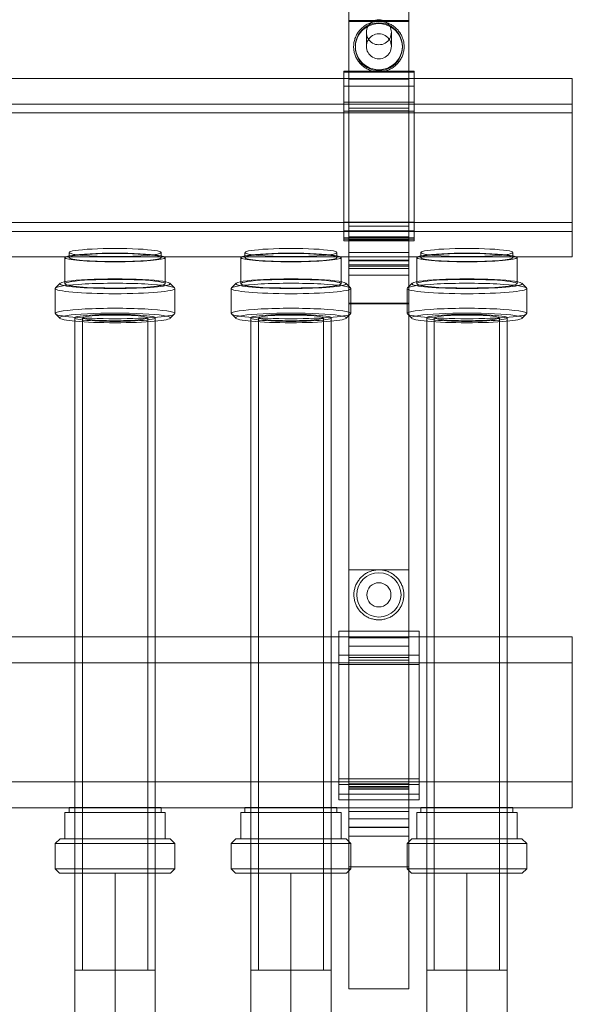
# Model space of a CAD drawing. Header units: millimetres. Extents: x -14962 to -11715, y -600 to 2729.
# Tile 15 of 41: x -13708 to -13598, y 415 to 611. Entities that reach past the tile are written whole.
import ezdxf

# ---------------------------------------------------------------- set-up
doc = ezdxf.new("R2010")
doc.units = ezdxf.units.MM
for name, color, linetype, lineweight in [('M-EQPM', 50, 'Continuous', 18), ('P-PIPE', 3, 'Continuous', 18), ('P-PIPE-CNTR', 3, 'Continuous', 18)]:
    doc.layers.add(name, color=color, linetype=linetype, lineweight=lineweight)

# ---------------------------------------------------------------- blocks, each defined once
blk = doc.blocks.new('R580F - R580 3_4_ x 1_2_-1107340-Elévation Sud')
at = {"layer": 'M-EQPM'}
for p, q in [((-13642.56, 618.14), (-13642.56, 610.44)), ((-13630.56, 610.44), (-13630.56, 618.14)), ((-13642.56, 610.62), (-13642.56, 598.76)), ((-13642.56, 597.37), (-13642.56, 610.44)), ((-13642.56, 610.26), (-13642.56, 610.4)), ((-13642.56, 610.4), (-13642.56, 592.47)), ((-13642.56, 610.4), (-13630.56, 610.4)), ((-13642.56, 592.98), (-13642.56, 610.26)), ((-13642.56, 610.26), (-13630.56, 610.26)), ((-13630.56, 598.76), (-13630.56, 610.62)), ((-13630.56, 610.44), (-13630.56, 597.37)), ((-13630.56, 592.47), (-13630.56, 610.4)), ((-13630.56, 610.4), (-13630.56, 610.26)), ((-13630.56, 610.26), (-13630.56, 592.98)), ((-13639.05, 608.08), (-13639.05, 605.29)), ((-13634.07, 605.29), (-13634.07, 608.08)), ((-13643.56, 600.13), (-13643.56, 600.33)), ((-13643.56, 600.33), (-13643.56, 597.37)), ((-13643.56, 600.33), (-13629.56, 600.33)), ((-13643.56, 597.81), (-13643.56, 600.13)), ((-13643.56, 600.13), (-13629.56, 600.13)), ((-13629.56, 597.37), (-13629.56, 600.33)), ((-13629.56, 600.33), (-13629.56, 600.13)), ((-13629.56, 600.13), (-13629.56, 597.81)), ((-13598.02, 598.86), (-13815.26, 598.86)), ((-13643.56, 597.81), (-13643.56, 595.73)), ((-13642.56, 598.76), (-13642.56, 569.47)), ((-13642.56, 598.76), (-13630.56, 598.76)), ((-13630.56, 569.47), (-13630.56, 598.76)), ((-13629.56, 595.73), (-13629.56, 597.81)), ((-13598.02, 597.94), (-13598.02, 598.86)), ((-13598.02, 598.85), (-13598.02, 597.28)), ((-13598.02, 593.8), (-13598.02, 597.94)), ((-13643.56, 597.37), (-13643.56, 570.31)), ((-13643.56, 597.37), (-13629.56, 597.37)), ((-13643.56, 571.15), (-13643.56, 595.73)), ((-13642.56, 570.31), (-13642.56, 597.37)), ((-13642.56, 597.37), (-13630.56, 597.37)), ((-13630.56, 597.37), (-13630.56, 570.31)), ((-13629.56, 570.31), (-13629.56, 597.37)), ((-13629.56, 595.73), (-13629.56, 571.15)), ((-13598.02, 596.2), (-13598.02, 597.28)), ((-13598.02, 596.2), (-13598.02, 592.06)), ((-13815.26, 593.8), (-13598.02, 593.8)), ((-13643.56, 594.2), (-13643.56, 566.55)), ((-13643.56, 594.2), (-13643.56, 592.39)), ((-13643.56, 594.2), (-13629.56, 594.2)), ((-13629.56, 592.39), (-13629.56, 594.2)), ((-13629.56, 566.55), (-13629.56, 594.2)), ((-13598.02, 582.48), (-13598.02, 593.8)), ((-13598.02, 592.06), (-13815.26, 592.06)), ((-13643.56, 568.54), (-13643.56, 592.39)), ((-13643.56, 592.39), (-13629.56, 592.39)), ((-13642.56, 592.98), (-13642.56, 566.71)), ((-13642.56, 592.98), (-13630.56, 592.98)), ((-13642.56, 567.37), (-13642.56, 592.47)), ((-13642.56, 592.47), (-13630.56, 592.47)), ((-13630.56, 566.71), (-13630.56, 592.98)), ((-13630.56, 592.47), (-13630.56, 567.37)), ((-13629.56, 592.39), (-13629.56, 568.54)), ((-13598.02, 579.78), (-13598.02, 592.06)), ((-13598.02, 570.21), (-13598.02, 582.48)), ((-13598.02, 568.46), (-13598.02, 579.78)), ((-13598.02, 570.21), (-13815.26, 570.21)), ((-13643.56, 571.15), (-13643.56, 569.17)), ((-13643.56, 570.31), (-13643.56, 567.15)), ((-13629.56, 570.31), (-13643.56, 570.31)), ((-13642.56, 561.52), (-13642.56, 570.31)), ((-13642.56, 570.31), (-13630.56, 570.31)), ((-13630.56, 570.31), (-13630.56, 561.52)), ((-13629.56, 569.17), (-13629.56, 571.15)), ((-13629.56, 567.15), (-13629.56, 570.31)), ((-13598.02, 566.11), (-13598.02, 570.21)), ((-13815.26, 568.46), (-13598.02, 568.46)), ((-13643.56, 566.94), (-13643.56, 569.17)), ((-13643.56, 568.54), (-13643.56, 566.55)), ((-13629.56, 568.54), (-13643.56, 568.54)), ((-13642.56, 569.47), (-13642.56, 561.83)), ((-13642.56, 569.47), (-13630.56, 569.47)), ((-13630.56, 561.83), (-13630.56, 569.47)), ((-13629.56, 569.17), (-13629.56, 566.94)), ((-13629.56, 566.55), (-13629.56, 568.54)), ((-13598.02, 568.46), (-13598.02, 564.32)), ((-13643.56, 567.15), (-13643.56, 566.94)), ((-13643.56, 567.15), (-13629.56, 567.15)), ((-13643.56, 566.94), (-13629.56, 566.94)), ((-13643.56, 566.55), (-13629.56, 566.55)), ((-13642.56, 567.37), (-13642.56, 563.58)), ((-13642.56, 567.37), (-13630.56, 567.37)), ((-13642.56, 563.45), (-13642.56, 566.71)), ((-13642.56, 566.71), (-13630.56, 566.71)), ((-13630.56, 563.58), (-13630.56, 567.37)), ((-13630.56, 566.71), (-13630.56, 563.45)), ((-13629.56, 566.94), (-13629.56, 567.15)), ((-13598.02, 564.98), (-13598.02, 566.11)), ((-13598.02, 563.41), (-13598.02, 564.98)), ((-13815.26, 563.41), (-13598.02, 563.41)), ((-13699.1, 563.26), (-13699.1, 558.05)), ((-13698.28, 564.26), (-13698.28, 563.26)), ((-13679.96, 563.26), (-13679.96, 564.26)), ((-13679.14, 558.05), (-13679.14, 563.26)), ((-13664.05, 563.26), (-13664.05, 558.05)), ((-13663.24, 564.26), (-13663.24, 563.26)), ((-13644.91, 563.26), (-13644.91, 564.26)), ((-13644.09, 558.05), (-13644.09, 563.26)), ((-13642.56, 562.6), (-13642.56, 564.28)), ((-13642.56, 564.28), (-13642.56, 561.52)), ((-13642.56, 564.28), (-13630.56, 564.28)), ((-13642.56, 562.59), (-13642.56, 563.58)), ((-13642.56, 563.45), (-13642.56, 561.09)), ((-13642.56, 559.77), (-13642.56, 562.74)), ((-13642.56, 562.74), (-13642.56, 561.1)), ((-13642.56, 562.74), (-13630.56, 562.74)), ((-13642.56, 562.59), (-13630.56, 562.59)), ((-13630.56, 561.52), (-13630.56, 564.28)), ((-13630.56, 564.28), (-13630.56, 562.6)), ((-13630.56, 563.58), (-13630.56, 562.59)), ((-13630.56, 561.09), (-13630.56, 563.45)), ((-13630.56, 561.1), (-13630.56, 562.74)), ((-13630.56, 562.74), (-13630.56, 559.77)), ((-13629, 563.26), (-13629, 558.05)), ((-13628.18, 564.26), (-13628.18, 563.26)), ((-13609.86, 563.26), (-13609.86, 564.26)), ((-13609.04, 558.05), (-13609.04, 563.26)), ((-13598.02, 563.41), (-13598.02, 564.32)), ((-13642.56, 561.83), (-13642.56, 559.63)), ((-13642.56, 561.83), (-13630.56, 561.83)), ((-13642.56, 561.52), (-13630.56, 561.52)), ((-13642.56, 561.09), (-13630.56, 561.09)), ((-13630.56, 559.63), (-13630.56, 561.83)), ((-13642.56, 548.44), (-13642.56, 559.77)), ((-13642.56, 559.77), (-13630.56, 559.77)), ((-13642.56, 559.63), (-13642.56, 554.19)), ((-13630.56, 559.77), (-13630.56, 548.44)), ((-13630.56, 554.19), (-13630.56, 559.63)), ((-13701.04, 557.1), (-13701.04, 552.12)), ((-13700.05, 558.14), (-13701, 557.2)), ((-13677.25, 557.2), (-13678.19, 558.14)), ((-13677.2, 552.12), (-13677.2, 557.1)), ((-13665.99, 557.1), (-13665.99, 552.12)), ((-13665, 558.14), (-13665.95, 557.2)), ((-13642.2, 557.2), (-13643.15, 558.14)), ((-13642.15, 552.12), (-13642.15, 557.1)), ((-13630.94, 557.1), (-13630.94, 552.12)), ((-13629.95, 558.14), (-13630.89, 557.2)), ((-13607.14, 557.2), (-13608.09, 558.14)), ((-13607.1, 552.12), (-13607.1, 557.1)), ((-13642.56, 554.19), (-13642.56, 554.06)), ((-13642.56, 554.19), (-13630.56, 554.19)), ((-13642.56, 554.06), (-13642.56, 549.77)), ((-13642.56, 554.06), (-13630.56, 554.06)), ((-13630.56, 554.06), (-13630.56, 554.19)), ((-13630.56, 549.77), (-13630.56, 554.06)), ((-13701, 552.03), (-13700.12, 551.16)), ((-13697.12, 551.25), (-13697.12, 497.55)), ((-13695.62, 551.25), (-13695.62, 497.55)), ((-13682.62, 497.55), (-13682.62, 551.25)), ((-13681.12, 497.55), (-13681.12, 551.25)), ((-13678.12, 551.16), (-13677.25, 552.03)), ((-13665.95, 552.03), (-13665.07, 551.16)), ((-13662.07, 551.25), (-13662.07, 479.64)), ((-13660.57, 551.25), (-13660.57, 479.64)), ((-13647.57, 479.64), (-13647.57, 551.25)), ((-13646.07, 479.64), (-13646.07, 551.25)), ((-13643.07, 551.16), (-13642.2, 552.03)), ((-13630.89, 552.03), (-13630.02, 551.16)), ((-13627.02, 551.25), (-13627.02, 479.46)), ((-13625.52, 551.25), (-13625.52, 479.46)), ((-13612.52, 479.46), (-13612.52, 551.25)), ((-13611.02, 479.46), (-13611.02, 551.25)), ((-13608.02, 551.16), (-13607.14, 552.03)), ((-13642.56, 547.77), (-13642.56, 549.77)), ((-13630.56, 549.77), (-13630.56, 547.77)), ((-13642.56, 548.44), (-13642.56, 546.43)), ((-13642.56, 547.77), (-13642.56, 544.74)), ((-13630.56, 546.43), (-13630.56, 548.44)), ((-13630.56, 544.74), (-13630.56, 547.77)), ((-13642.56, 543.61), (-13642.56, 546.43)), ((-13642.56, 544.74), (-13642.56, 542.94)), ((-13630.56, 546.43), (-13630.56, 543.61)), ((-13630.56, 542.94), (-13630.56, 544.74)), ((-13642.56, 541.53), (-13642.56, 543.61)), ((-13642.56, 542.94), (-13642.56, 509.45)), ((-13630.56, 543.61), (-13630.56, 541.53)), ((-13630.56, 509.45), (-13630.56, 542.94)), ((-13642.56, 512.24), (-13642.56, 541.53)), ((-13630.56, 541.53), (-13630.56, 512.24)), ((-13642.56, 509.45), (-13642.56, 512.24)), ((-13630.56, 512.24), (-13630.56, 509.45)), ((-13642.56, 507.54), (-13642.56, 509.45)), ((-13630.56, 509.45), (-13630.56, 507.54)), ((-13642.56, 509.45), (-13642.56, 506.7)), ((-13642.56, 507.54), (-13642.56, 504.51)), ((-13630.56, 506.7), (-13630.56, 509.45)), ((-13630.56, 504.51), (-13630.56, 507.54)), ((-13642.56, 506.7), (-13642.56, 504.75)), ((-13630.56, 504.75), (-13630.56, 506.7)), ((-13642.56, 501.81), (-13642.56, 504.75)), ((-13642.56, 485.91), (-13642.56, 504.51)), ((-13630.56, 504.75), (-13630.56, 501.81)), ((-13630.56, 504.51), (-13630.56, 485.91)), ((-13642.56, 501.81), (-13642.56, 487.56)), ((-13630.56, 487.56), (-13630.56, 501.81)), ((-13642.56, 483.67), (-13642.56, 501.13)), ((-13642.56, 501.13), (-13642.56, 483.15)), ((-13642.56, 501.13), (-13630.56, 501.13)), ((-13642.56, 501.13), (-13630.56, 501.13)), ((-13630.56, 483.15), (-13630.56, 501.13)), ((-13630.56, 501.13), (-13630.56, 483.67)), ((-13644.56, 486.39), (-13644.56, 488.9)), ((-13644.56, 488.9), (-13644.56, 486.88)), ((-13644.56, 488.9), (-13628.56, 488.9)), ((-13644.56, 488.9), (-13628.56, 488.9)), ((-13628.56, 486.88), (-13628.56, 488.9)), ((-13628.56, 488.9), (-13628.56, 486.39)), ((-13598.02, 487.75), (-13815.26, 487.75)), ((-13644.56, 485.29), (-13644.56, 486.88)), ((-13644.56, 486.39), (-13644.56, 484.7)), ((-13642.56, 487.56), (-13642.56, 457.73)), ((-13642.56, 487.56), (-13630.56, 487.56)), ((-13630.56, 457.73), (-13630.56, 487.56)), ((-13628.56, 486.88), (-13628.56, 485.29)), ((-13628.56, 484.7), (-13628.56, 486.39)), ((-13598.02, 486.75), (-13598.02, 487.75)), ((-13598.02, 486.75), (-13598.02, 487.75)), ((-13598.02, 482.59), (-13598.02, 486.75)), ((-13598.02, 486.75), (-13598.02, 482.59)), ((-13644.56, 485.29), (-13644.56, 458.85)), ((-13644.56, 459.49), (-13644.56, 484.7)), ((-13644.56, 484.16), (-13644.56, 456.47)), ((-13644.56, 484.16), (-13644.56, 482.29)), ((-13644.56, 484.16), (-13628.56, 484.16)), ((-13642.56, 458.5), (-13642.56, 485.91)), ((-13642.56, 485.91), (-13630.56, 485.91)), ((-13630.56, 485.91), (-13630.56, 458.5)), ((-13628.56, 458.85), (-13628.56, 485.29)), ((-13628.56, 484.7), (-13628.56, 459.49)), ((-13628.56, 482.29), (-13628.56, 484.16)), ((-13628.56, 456.47), (-13628.56, 484.16)), ((-13598.02, 482.59), (-13815.26, 482.59)), ((-13815.26, 482.59), (-13598.02, 482.59)), ((-13644.56, 458.41), (-13644.56, 482.29)), ((-13644.56, 482.29), (-13628.56, 482.29)), ((-13642.56, 483.67), (-13642.56, 457.44)), ((-13642.56, 483.67), (-13630.56, 483.67)), ((-13642.56, 457.96), (-13642.56, 483.15)), ((-13642.56, 483.15), (-13630.56, 483.15)), ((-13630.56, 457.44), (-13630.56, 483.67)), ((-13630.56, 483.15), (-13630.56, 457.96)), ((-13628.56, 482.29), (-13628.56, 458.41)), ((-13598.02, 470.75), (-13598.02, 482.59)), ((-13598.02, 470.75), (-13598.02, 482.59)), ((-13598.02, 458.91), (-13598.02, 470.75)), ((-13598.02, 458.91), (-13598.02, 470.75)), ((-13662.07, 463.23), (-13662.07, 421.45)), ((-13660.57, 463.23), (-13660.57, 421.45)), ((-13647.57, 421.45), (-13647.57, 463.23)), ((-13646.07, 421.45), (-13646.07, 463.23)), ((-13627.02, 463.41), (-13627.02, 421.45)), ((-13625.52, 463.41), (-13625.52, 421.45)), ((-13612.52, 421.45), (-13612.52, 463.41)), ((-13611.02, 421.45), (-13611.02, 463.41)), ((-13815.26, 458.91), (-13598.02, 458.91)), ((-13598.02, 458.91), (-13815.26, 458.91)), ((-13644.56, 459.49), (-13644.56, 457.68)), ((-13644.56, 459.49), (-13628.56, 459.49)), ((-13644.56, 457.64), (-13644.56, 458.85)), ((-13628.56, 457.68), (-13628.56, 459.49)), ((-13628.56, 458.85), (-13628.56, 457.64)), ((-13598.02, 458.91), (-13598.02, 454.74)), ((-13598.02, 454.8), (-13598.02, 458.91)), ((-13644.56, 458.41), (-13644.56, 456.47)), ((-13628.56, 458.41), (-13644.56, 458.41)), ((-13644.56, 455.33), (-13644.56, 457.68)), ((-13644.56, 457.64), (-13644.56, 455.33)), ((-13642.56, 449.87), (-13642.56, 458.5)), ((-13642.56, 458.5), (-13630.56, 458.5)), ((-13642.56, 457.96), (-13642.56, 454.2)), ((-13642.56, 457.96), (-13630.56, 457.96)), ((-13642.56, 457.73), (-13642.56, 449.83)), ((-13642.56, 457.73), (-13630.56, 457.73)), ((-13642.56, 454.17), (-13642.56, 457.44)), ((-13642.56, 457.44), (-13630.56, 457.44)), ((-13630.56, 458.5), (-13630.56, 449.87)), ((-13630.56, 454.2), (-13630.56, 457.96)), ((-13630.56, 449.83), (-13630.56, 457.73)), ((-13630.56, 457.44), (-13630.56, 454.17)), ((-13628.56, 456.47), (-13628.56, 458.41)), ((-13628.56, 457.68), (-13628.56, 455.33)), ((-13628.56, 455.33), (-13628.56, 457.64)), ((-13644.56, 456.47), (-13628.56, 456.47)), ((-13644.56, 455.33), (-13628.56, 455.33)), ((-13644.56, 455.33), (-13628.56, 455.33)), ((-13598.02, 453.75), (-13598.02, 454.8)), ((-13598.02, 453.75), (-13598.02, 454.74)), ((-13815.26, 453.75), (-13598.02, 453.75)), ((-13699.1, 452.81), (-13699.1, 447.58)), ((-13679.14, 452.81), (-13699.1, 452.81)), ((-13679.14, 452.81), (-13699.1, 452.81)), ((-13698.28, 453.81), (-13698.28, 452.81)), ((-13679.96, 453.81), (-13698.28, 453.81)), ((-13679.96, 453.81), (-13698.28, 453.81)), ((-13679.96, 452.81), (-13698.28, 452.81)), ((-13679.96, 452.81), (-13698.28, 452.81)), ((-13679.96, 452.81), (-13679.96, 453.81)), ((-13679.14, 447.58), (-13679.14, 452.81)), ((-13664.05, 452.81), (-13664.05, 447.58)), ((-13644.09, 452.81), (-13664.05, 452.81)), ((-13644.09, 452.81), (-13664.05, 452.81)), ((-13663.24, 453.81), (-13663.24, 452.81)), ((-13644.91, 453.81), (-13663.24, 453.81)), ((-13644.91, 453.81), (-13663.24, 453.81)), ((-13644.91, 452.81), (-13663.24, 452.81)), ((-13644.91, 452.81), (-13663.24, 452.81)), ((-13644.91, 452.81), (-13644.91, 453.81)), ((-13644.09, 447.58), (-13644.09, 452.81)), ((-13642.56, 453.05), (-13642.56, 454.2)), ((-13642.56, 454.17), (-13642.56, 451.55)), ((-13642.56, 453.05), (-13642.56, 449.87)), ((-13642.56, 453.05), (-13630.56, 453.05)), ((-13630.56, 454.2), (-13630.56, 453.05)), ((-13630.56, 451.55), (-13630.56, 454.17)), ((-13630.56, 449.87), (-13630.56, 453.05)), ((-13629, 452.81), (-13629, 447.58)), ((-13609.04, 452.81), (-13629, 452.81)), ((-13609.04, 452.81), (-13629, 452.81)), ((-13628.18, 453.81), (-13628.18, 452.81)), ((-13609.86, 453.81), (-13628.18, 453.81)), ((-13609.86, 453.81), (-13628.18, 453.81)), ((-13609.86, 452.81), (-13628.18, 452.81)), ((-13609.86, 452.81), (-13628.18, 452.81)), ((-13609.86, 452.81), (-13609.86, 453.81)), ((-13609.04, 447.58), (-13609.04, 452.81)), ((-13642.56, 451.55), (-13630.56, 451.55)), ((-13642.56, 448.14), (-13642.56, 451.55)), ((-13642.56, 451.55), (-13630.56, 451.55)), ((-13630.56, 451.55), (-13630.56, 448.14)), ((-13642.56, 449.87), (-13630.56, 449.87)), ((-13642.56, 449.83), (-13642.56, 447.49)), ((-13642.56, 449.83), (-13630.56, 449.83)), ((-13630.56, 447.49), (-13630.56, 449.83)), ((-13700.09, 447.58), (-13701.04, 446.63)), ((-13678.15, 447.58), (-13700.09, 447.58)), ((-13678.15, 447.58), (-13700.09, 447.58)), ((-13679.14, 447.58), (-13699.1, 447.58)), ((-13679.14, 447.58), (-13699.1, 447.58)), ((-13677.2, 446.63), (-13678.15, 447.58)), ((-13665.04, 447.58), (-13665.99, 446.63)), ((-13643.1, 447.58), (-13665.04, 447.58)), ((-13643.1, 447.58), (-13665.04, 447.58)), ((-13644.09, 447.58), (-13664.05, 447.58)), ((-13644.09, 447.58), (-13664.05, 447.58)), ((-13642.15, 446.63), (-13643.1, 447.58)), ((-13642.56, 442.12), (-13642.56, 448.14)), ((-13642.56, 448.14), (-13630.56, 448.14)), ((-13642.56, 447.49), (-13642.56, 442.03)), ((-13629.99, 447.58), (-13630.94, 446.63)), ((-13630.56, 448.14), (-13630.56, 442.12)), ((-13630.56, 442.03), (-13630.56, 447.49)), ((-13608.05, 447.58), (-13629.99, 447.58)), ((-13608.05, 447.58), (-13629.99, 447.58)), ((-13609.04, 447.58), (-13629, 447.58)), ((-13609.04, 447.58), (-13629, 447.58)), ((-13607.1, 446.63), (-13608.05, 447.58)), ((-13701.04, 446.63), (-13701.04, 441.63)), ((-13677.2, 446.63), (-13701.04, 446.63)), ((-13677.2, 446.63), (-13701.04, 446.63)), ((-13697.12, 445.26), (-13697.12, 421.45)), ((-13695.62, 445.26), (-13695.62, 421.45)), ((-13682.62, 421.45), (-13682.62, 445.26)), ((-13681.12, 421.45), (-13681.12, 445.26)), ((-13677.2, 441.63), (-13677.2, 446.63)), ((-13665.99, 446.63), (-13665.99, 441.63)), ((-13642.15, 446.63), (-13665.99, 446.63)), ((-13642.15, 446.63), (-13665.99, 446.63)), ((-13642.15, 441.63), (-13642.15, 446.63)), ((-13630.94, 446.63), (-13630.94, 441.63)), ((-13607.1, 446.63), (-13630.94, 446.63)), ((-13607.1, 446.63), (-13630.94, 446.63)), ((-13607.1, 441.63), (-13607.1, 446.63)), ((-13701.04, 441.63), (-13700.16, 440.75)), ((-13677.2, 441.63), (-13701.04, 441.63)), ((-13677.2, 441.63), (-13701.04, 441.63)), ((-13678.08, 440.75), (-13677.2, 441.63)), ((-13665.99, 441.63), (-13665.11, 440.75)), ((-13642.15, 441.63), (-13665.99, 441.63)), ((-13642.15, 441.63), (-13665.99, 441.63)), ((-13643.03, 440.75), (-13642.15, 441.63)), ((-13642.56, 442.12), (-13642.56, 435.09)), ((-13642.56, 438.07), (-13642.56, 442.03)), ((-13642.56, 442.03), (-13630.56, 442.03)), ((-13642.56, 442.03), (-13630.56, 442.03)), ((-13630.94, 441.63), (-13630.06, 440.75)), ((-13607.1, 441.63), (-13630.94, 441.63)), ((-13607.1, 441.63), (-13630.94, 441.63)), ((-13630.56, 435.09), (-13630.56, 442.12)), ((-13630.56, 442.03), (-13630.56, 438.07)), ((-13607.98, 440.75), (-13607.1, 441.63)), ((-13700.16, 440.75), (-13678.08, 440.75)), ((-13700.16, 440.75), (-13678.08, 440.75)), ((-13665.11, 440.75), (-13643.03, 440.75)), ((-13665.11, 440.75), (-13643.03, 440.75)), ((-13630.06, 440.75), (-13607.98, 440.75)), ((-13630.06, 440.75), (-13607.98, 440.75)), ((-13642.56, 438.07), (-13642.56, 436.84)), ((-13630.56, 436.84), (-13630.56, 438.07)), ((-13642.56, 436.84), (-13642.56, 429.95)), ((-13642.56, 433.86), (-13642.56, 435.09)), ((-13630.56, 429.95), (-13630.56, 436.84)), ((-13630.56, 435.09), (-13630.56, 433.86)), ((-13642.56, 429.79), (-13642.56, 433.86)), ((-13630.56, 433.86), (-13630.56, 429.79)), ((-13642.56, 429.95), (-13642.56, 417.75)), ((-13642.56, 417.75), (-13642.56, 429.79)), ((-13630.56, 417.75), (-13630.56, 429.95)), ((-13630.56, 429.79), (-13630.56, 417.75)), ((-13697.12, 421.45), (-13689.12, 421.45)), ((-13689.12, 421.45), (-13695.62, 421.45)), ((-13689.12, 421.45), (-13681.12, 421.45)), ((-13682.62, 421.45), (-13689.12, 421.45)), ((-13662.07, 421.45), (-13654.07, 421.45)), ((-13654.07, 421.45), (-13660.57, 421.45)), ((-13654.07, 421.45), (-13646.07, 421.45)), ((-13647.57, 421.45), (-13654.07, 421.45)), ((-13627.02, 421.45), (-13619.02, 421.45)), ((-13619.02, 421.45), (-13625.52, 421.45)), ((-13619.02, 421.45), (-13611.02, 421.45)), ((-13612.52, 421.45), (-13619.02, 421.45)), ((-13630.56, 417.75), (-13642.56, 417.75)), ((-13642.56, 417.75), (-13630.56, 417.75))]:
    blk.add_line(p, q, dxfattribs=at)
at = {"layer": 'M-EQPM', "flags": 128}
for points in [[(-13636.56, 610.24), (-13636.76, 610.23), (-13636.96, 610.22), (-13637.16, 610.2), (-13637.36, 610.17), (-13637.56, 610.14), (-13637.75, 610.09), (-13637.95, 610.04), (-13638.14, 609.98), (-13638.33, 609.92), (-13638.52, 609.84), (-13638.7, 609.76), (-13638.88, 609.67), (-13639.06, 609.57), (-13639.23, 609.47), (-13639.4, 609.36), (-13639.56, 609.25), (-13639.72, 609.12), (-13639.87, 608.99), (-13640.02, 608.86), (-13640.17, 608.72), (-13640.3, 608.57), (-13640.43, 608.42), (-13640.56, 608.26), (-13640.68, 608.1), (-13640.79, 607.93), (-13640.9, 607.76), (-13640.99, 607.59), (-13641.09, 607.41), (-13641.17, 607.23), (-13641.25, 607.04), (-13641.32, 606.85), (-13641.38, 606.66), (-13641.43, 606.47), (-13641.48, 606.27), (-13641.52, 606.08), (-13641.55, 605.88), (-13641.57, 605.68), (-13641.58, 605.48), (-13641.59, 605.28), (-13641.59, 605.08), (-13641.58, 604.88), (-13641.56, 604.68), (-13641.53, 604.48), (-13641.5, 604.28), (-13641.46, 604.08), (-13641.41, 603.89), (-13641.35, 603.7), (-13641.29, 603.51), (-13641.21, 603.32), (-13641.13, 603.14), (-13641.04, 602.95), (-13640.95, 602.78), (-13640.85, 602.6), (-13640.74, 602.44), (-13640.62, 602.27), (-13640.5, 602.11), (-13640.38, 601.96), (-13640.24, 601.81), (-13640.1, 601.66), (-13639.96, 601.52), (-13639.8, 601.39), (-13639.65, 601.27), (-13639.49, 601.15), (-13639.32, 601.03), (-13639.15, 600.93), (-13638.98, 600.83), (-13638.8, 600.73), (-13638.62, 600.65), (-13638.43, 600.57), (-13638.24, 600.5), (-13638.05, 600.44), (-13637.86, 600.38), (-13637.66, 600.33), (-13637.47, 600.29), (-13637.27, 600.26), (-13637.07, 600.24), (-13636.87, 600.22), (-13636.67, 600.21), (-13636.56, 600.21)], [(-13636.56, 600.21), (-13636.36, 600.21), (-13636.16, 600.23), (-13635.96, 600.25), (-13635.76, 600.27), (-13635.56, 600.31), (-13635.37, 600.35), (-13635.17, 600.4), (-13634.98, 600.46), (-13634.79, 600.53), (-13634.6, 600.6), (-13634.42, 600.69), (-13634.24, 600.78), (-13634.06, 600.87), (-13633.89, 600.97), (-13633.72, 601.08), (-13633.56, 601.2), (-13633.4, 601.32), (-13633.25, 601.45), (-13633.1, 601.59), (-13632.95, 601.73), (-13632.82, 601.88), (-13632.69, 602.03), (-13632.56, 602.18), (-13632.44, 602.35), (-13632.33, 602.51), (-13632.23, 602.68), (-13632.13, 602.86), (-13632.04, 603.04), (-13631.95, 603.22), (-13631.87, 603.4), (-13631.81, 603.59), (-13631.74, 603.78), (-13631.69, 603.98), (-13631.64, 604.17), (-13631.61, 604.37), (-13631.58, 604.57), (-13631.55, 604.77), (-13631.54, 604.97), (-13631.53, 605.17), (-13631.53, 605.37), (-13631.54, 605.57), (-13631.56, 605.77), (-13631.59, 605.97), (-13631.62, 606.17), (-13631.66, 606.36), (-13631.71, 606.56), (-13631.77, 606.75), (-13631.84, 606.94), (-13631.91, 607.13), (-13631.99, 607.31), (-13632.08, 607.49), (-13632.17, 607.67), (-13632.27, 607.84), (-13632.38, 608.01), (-13632.5, 608.17), (-13632.62, 608.33), (-13632.75, 608.49), (-13632.88, 608.64), (-13633.02, 608.78), (-13633.17, 608.92), (-13633.32, 609.05), (-13633.47, 609.18), (-13633.63, 609.3), (-13633.8, 609.41), (-13633.97, 609.52), (-13634.14, 609.62), (-13634.32, 609.71), (-13634.5, 609.8), (-13634.69, 609.88), (-13634.88, 609.95), (-13635.07, 610.01), (-13635.26, 610.07), (-13635.46, 610.11), (-13635.65, 610.15), (-13635.85, 610.19), (-13636.05, 610.21), (-13636.25, 610.23), (-13636.45, 610.23), (-13636.56, 610.24)], [(-13636.56, 501.11), (-13636.76, 501.11), (-13636.96, 501.09), (-13637.16, 501.07), (-13637.35, 501.05), (-13637.55, 501.01), (-13637.74, 500.97), (-13637.94, 500.92), (-13638.13, 500.86), (-13638.31, 500.79), (-13638.5, 500.72), (-13638.68, 500.64), (-13638.86, 500.55), (-13639.03, 500.45), (-13639.2, 500.35), (-13639.37, 500.24), (-13639.53, 500.13), (-13639.69, 500), (-13639.84, 499.88), (-13639.99, 499.74), (-13640.13, 499.6), (-13640.27, 499.46), (-13640.4, 499.3), (-13640.52, 499.15), (-13640.64, 498.99), (-13640.75, 498.82), (-13640.85, 498.65), (-13640.95, 498.48), (-13641.04, 498.3), (-13641.12, 498.12), (-13641.2, 497.94), (-13641.27, 497.75), (-13641.33, 497.56), (-13641.38, 497.37), (-13641.43, 497.18), (-13641.46, 496.98), (-13641.49, 496.78), (-13641.52, 496.59), (-13641.53, 496.39), (-13641.54, 496.19), (-13641.54, 495.99), (-13641.53, 495.79), (-13641.51, 495.59), (-13641.48, 495.39), (-13641.45, 495.2), (-13641.41, 495), (-13641.36, 494.81), (-13641.3, 494.62), (-13641.24, 494.43), (-13641.16, 494.25), (-13641.09, 494.06), (-13641, 493.88), (-13640.91, 493.71), (-13640.81, 493.54), (-13640.7, 493.37), (-13640.58, 493.21), (-13640.46, 493.05), (-13640.34, 492.89), (-13640.2, 492.74), (-13640.07, 492.6), (-13639.92, 492.46), (-13639.77, 492.33), (-13639.62, 492.21), (-13639.46, 492.09), (-13639.29, 491.98), (-13639.13, 491.87), (-13638.95, 491.77), (-13638.78, 491.68), (-13638.6, 491.59), (-13638.41, 491.52), (-13638.23, 491.44), (-13638.04, 491.38), (-13637.85, 491.33), (-13637.65, 491.28), (-13637.46, 491.24), (-13637.26, 491.21), (-13637.07, 491.18), (-13636.87, 491.17), (-13636.67, 491.16), (-13636.56, 491.16)], [(-13636.56, 491.16), (-13636.36, 491.16), (-13636.16, 491.17), (-13635.96, 491.19), (-13635.77, 491.22), (-13635.57, 491.26), (-13635.38, 491.3), (-13635.19, 491.35), (-13635, 491.41), (-13634.81, 491.48), (-13634.62, 491.55), (-13634.44, 491.63), (-13634.26, 491.72), (-13634.09, 491.82), (-13633.92, 491.92), (-13633.75, 492.03), (-13633.59, 492.14), (-13633.43, 492.26), (-13633.28, 492.39), (-13633.13, 492.53), (-13632.99, 492.67), (-13632.85, 492.81), (-13632.72, 492.96), (-13632.6, 493.12), (-13632.48, 493.28), (-13632.37, 493.45), (-13632.27, 493.61), (-13632.17, 493.79), (-13632.08, 493.97), (-13632, 494.15), (-13631.92, 494.33), (-13631.85, 494.52), (-13631.79, 494.71), (-13631.74, 494.9), (-13631.69, 495.09), (-13631.66, 495.29), (-13631.63, 495.48), (-13631.6, 495.68), (-13631.59, 495.88), (-13631.58, 496.08), (-13631.59, 496.28), (-13631.6, 496.48), (-13631.61, 496.68), (-13631.64, 496.87), (-13631.67, 497.07), (-13631.71, 497.26), (-13631.76, 497.46), (-13631.82, 497.65), (-13631.88, 497.84), (-13631.96, 498.02), (-13632.04, 498.2), (-13632.12, 498.38), (-13632.22, 498.56), (-13632.32, 498.73), (-13632.42, 498.9), (-13632.54, 499.06), (-13632.66, 499.22), (-13632.78, 499.37), (-13632.92, 499.52), (-13633.06, 499.67), (-13633.2, 499.8), (-13633.35, 499.94), (-13633.5, 500.06), (-13633.66, 500.18), (-13633.83, 500.29), (-13634, 500.4), (-13634.17, 500.5), (-13634.34, 500.59), (-13634.52, 500.67), (-13634.71, 500.75), (-13634.89, 500.82), (-13635.08, 500.89), (-13635.27, 500.94), (-13635.47, 500.99), (-13635.66, 501.03), (-13635.86, 501.06), (-13636.06, 501.08), (-13636.25, 501.1), (-13636.45, 501.11), (-13636.56, 501.11)], [(-13697.12, 445.26), (-13697.12, 469.25), (-13697.12, 493.21), (-13697.12, 497.55)], [(-13695.62, 445.26), (-13695.62, 469.25), (-13695.62, 493.21), (-13695.62, 497.55)], [(-13682.62, 497.55), (-13682.62, 473.61), (-13682.62, 449.62), (-13682.62, 445.26)], [(-13681.12, 497.55), (-13681.12, 473.61), (-13681.12, 449.62), (-13681.12, 445.26)], [(-13662.07, 463.23), (-13662.07, 470.76), (-13662.07, 478.28), (-13662.07, 479.64)], [(-13660.57, 463.23), (-13660.57, 470.76), (-13660.57, 478.28), (-13660.57, 479.64)], [(-13647.57, 479.64), (-13647.57, 472.13), (-13647.57, 464.6), (-13647.57, 463.23)], [(-13646.07, 479.64), (-13646.07, 472.13), (-13646.07, 464.6), (-13646.07, 463.23)], [(-13627.02, 463.41), (-13627.02, 470.78), (-13627.02, 478.13), (-13627.02, 479.46)], [(-13625.52, 463.41), (-13625.52, 470.78), (-13625.52, 478.13), (-13625.52, 479.46)], [(-13612.52, 479.46), (-13612.52, 472.11), (-13612.52, 464.75), (-13612.52, 463.41)], [(-13611.02, 479.46), (-13611.02, 472.11), (-13611.02, 464.75), (-13611.02, 463.41)]]:
    blk.add_lwpolyline(points, dxfattribs=at)
at = {"layer": 'M-EQPM'}
for radius, start, end in [(4.41, 90, 270), (4.41, 270, 90), (2.41, 90, 270), (2.41, 90, 270), (2.41, 270, 90), (2.41, 270, 90)]:
    blk.add_arc((-13636.56, 496.13), radius, start, end, dxfattribs=at)
for centre, major_axis, ratio, start_param, end_param in [((-13636.56, 605.29), (4.69, 0), 0.996194, 1.570796, 4.712389), ((-13636.56, 605.15), (4.69, 0), 0.996194, 1.570796, 4.712389), ((-13636.56, 608.08), (2.49, 0), 0.996194, 1.570796, 4.712389), ((-13636.56, 608.08), (2.49, 0), 0.996194, 4.712389, 7.853982), ((-13636.56, 605.29), (4.69, 0), 0.996194, 4.712389, 7.853982), ((-13636.56, 605.15), (4.69, 0), 0.996194, 4.712389, 7.853982), ((-13636.56, 605.29), (2.49, 0), 0.996194, 1.570796, 4.712389), ((-13636.56, 605.29), (2.49, 0), 0.996194, 4.712389, 7.853982), ((-13689.12, 564.26), (9.16, 0), 0.087156, 0, 3.141593), ((-13654.07, 564.26), (9.16, 0), 0.087156, 0, 3.141593), ((-13619.02, 564.26), (9.16, 0), 0.087156, 0, 3.141593), ((-13689.12, 563.26), (9.98, 0), 0.087156, 0, 3.141593), ((-13689.12, 563.26), (9.98, 0), 0.087156, 3.141593, 6.283185), ((-13689.12, 564.26), (9.16, 0), 0.087156, 3.141593, 6.283185), ((-13689.12, 563.26), (9.16, 0), 0.087156, 0, 3.141593), ((-13689.12, 563.26), (9.16, 0), 0.087156, 3.141593, 6.283185), ((-13654.07, 563.26), (9.98, 0), 0.087156, 0, 3.141593), ((-13654.07, 563.26), (9.98, 0), 0.087156, 3.141593, 6.283185), ((-13654.07, 564.26), (9.16, 0), 0.087156, 3.141593, 6.283185), ((-13654.07, 563.26), (9.16, 0), 0.087156, 0, 3.141593), ((-13654.07, 563.26), (9.16, 0), 0.087156, 3.141593, 6.283185), ((-13619.02, 563.26), (9.98, 0), 0.087156, 0, 3.141593), ((-13619.02, 563.26), (9.98, 0), 0.087156, 3.141593, 6.283185), ((-13619.02, 564.26), (9.16, 0), 0.087156, 3.141593, 6.283185), ((-13619.02, 563.26), (9.16, 0), 0.087156, 0, 3.141593), ((-13619.02, 563.26), (9.16, 0), 0.087156, 3.141593, 6.283185), ((-13689.12, 558.05), (10.97, 0), 0.087156, 0, 3.141593), ((-13689.12, 558.05), (9.98, 0), 0.087156, 0, 3.141593), ((-13654.07, 558.05), (10.97, 0), 0.087156, 0, 3.141593), ((-13654.07, 558.05), (9.98, 0), 0.087156, 0, 3.141593), ((-13619.02, 558.05), (10.97, 0), 0.087156, 0, 3.141593), ((-13619.02, 558.05), (9.98, 0), 0.087156, 0, 3.141593), ((-13689.12, 557.1), (11.92, 0), 0.087156, 0, 3.141593), ((-13689.12, 557.1), (11.92, 0), 0.087156, 3.141593, 6.283185), ((-13689.12, 558.05), (10.97, 0), 0.087156, 3.141593, 6.283185), ((-13689.12, 558.05), (9.98, 0), 0.087156, 3.141593, 6.283185), ((-13654.07, 557.1), (11.92, 0), 0.087156, 0, 3.141593), ((-13654.07, 557.1), (11.92, 0), 0.087156, 3.141593, 6.283185), ((-13654.07, 558.05), (10.97, 0), 0.087156, 3.141593, 6.283185), ((-13654.07, 558.05), (9.98, 0), 0.087156, 3.141593, 6.283185), ((-13619.02, 557.1), (11.92, 0), 0.087156, 0, 3.141593), ((-13619.02, 557.1), (11.92, 0), 0.087156, 3.141593, 6.283185), ((-13619.02, 558.05), (10.97, 0), 0.087156, 3.141593, 6.283185), ((-13619.02, 558.05), (9.98, 0), 0.087156, 3.141593, 6.283185), ((-13689.12, 552.12), (11.92, 0), 0.087156, 0, 3.141593), ((-13654.07, 552.12), (11.92, 0), 0.087156, 0, 3.141593), ((-13619.02, 552.12), (11.92, 0), 0.087156, 0, 3.141593), ((-13689.12, 552.12), (11.92, 0), 0.087156, 3.141593, 6.283185), ((-13689.12, 551.25), (11.04, 0), 0.087156, 0, 3.141593), ((-13689.12, 551.25), (11.04, 0), 0.087156, 3.141593, 6.283185), ((-13689.12, 551.25), (8, 0), 0.087156, 1.570796, 4.712389), ((-13689.12, 551.25), (6.5, 0), 0.087156, 1.570796, 4.712389), ((-13689.12, 551.25), (-8, 0), 0.087156, 1.570796, 4.712389), ((-13689.12, 551.25), (6.5, 0), 0.087156, 4.712389, 7.853982), ((-13654.07, 552.12), (11.92, 0), 0.087156, 3.141593, 6.283185), ((-13654.07, 551.25), (11.04, 0), 0.087156, 0, 3.141593), ((-13654.07, 551.25), (11.04, 0), 0.087156, 3.141593, 6.283185), ((-13654.07, 551.25), (8, 0), 0.087156, 1.570796, 4.712389), ((-13654.07, 551.25), (-6.5, 0), 0.087156, 4.712389, 7.853982), ((-13654.07, 551.25), (8, 0), 0.087156, 4.712389, 7.853982), ((-13654.07, 551.25), (6.5, 0), 0.087156, 4.712389, 7.853982), ((-13619.02, 552.12), (11.92, 0), 0.087156, 3.141593, 6.283185), ((-13619.02, 551.25), (11.04, 0), 0.087156, 0, 3.141593), ((-13619.02, 551.25), (11.04, 0), 0.087156, 3.141593, 6.283185), ((-13619.02, 551.25), (8, 0), 0.087156, 1.570796, 4.712389), ((-13619.02, 551.25), (6.5, 0), 0.087156, 1.570796, 4.712389), ((-13619.02, 551.25), (-8, 0), 0.087156, 1.570796, 4.712389), ((-13619.02, 551.25), (6.5, 0), 0.087156, 4.712389, 7.853982)]:
    blk.add_ellipse(centre, major_axis=major_axis, ratio=ratio, start_param=start_param, end_param=end_param, dxfattribs=at)

msp = doc.modelspace()

# ---------------------------------------------------------------- linework, layer by layer
at = {"layer": 'P-PIPE'}
for p, q in [((-13681.12, 440.75), (-13697.12, 440.75)), ((-13697.12, 440.75), (-13697.12, -174.16)), ((-13681.12, -174.16), (-13681.12, 440.75)), ((-13646.07, 440.75), (-13662.07, 440.75)), ((-13662.07, 440.75), (-13662.07, -155.58)), ((-13646.07, -155.58), (-13646.07, 440.75)), ((-13611.02, 440.75), (-13627.02, 440.75)), ((-13627.02, 440.75), (-13627.02, -155.58)), ((-13611.02, -155.58), (-13611.02, 440.75)), ((-13681.12, 421.45), (-13697.12, 421.45)), ((-13646.07, 421.45), (-13662.07, 421.45)), ((-13611.02, 421.45), (-13627.02, 421.45))]:
    msp.add_line(p, q, dxfattribs=at)
at = {"layer": 'P-PIPE-CNTR'}
for p, q in [((-13689.12, 440.75), (-13689.12, -155.58)), ((-13689.12, 440.75), (-13689.12, -174.16)), ((-13654.07, 440.75), (-13654.07, -155.58)), ((-13654.07, 440.75), (-13654.07, -155.58)), ((-13619.02, 440.75), (-13619.02, -155.58)), ((-13619.02, 440.75), (-13619.02, -155.58)), ((-13689.12, 421.45), (-13689.12, -174.16)), ((-13654.07, 421.45), (-13654.07, -155.58)), ((-13619.02, 421.45), (-13619.02, -155.58))]:
    msp.add_line(p, q, dxfattribs=at)

# ---------------------------------------------------------------- block references
at = {"layer": 'M-EQPM'}
msp.add_blockref('R580F - R580 3_4_ x 1_2_-1107340-Elévation Sud', (0, 0), dxfattribs=at)

doc.saveas('drawing.dxf')
